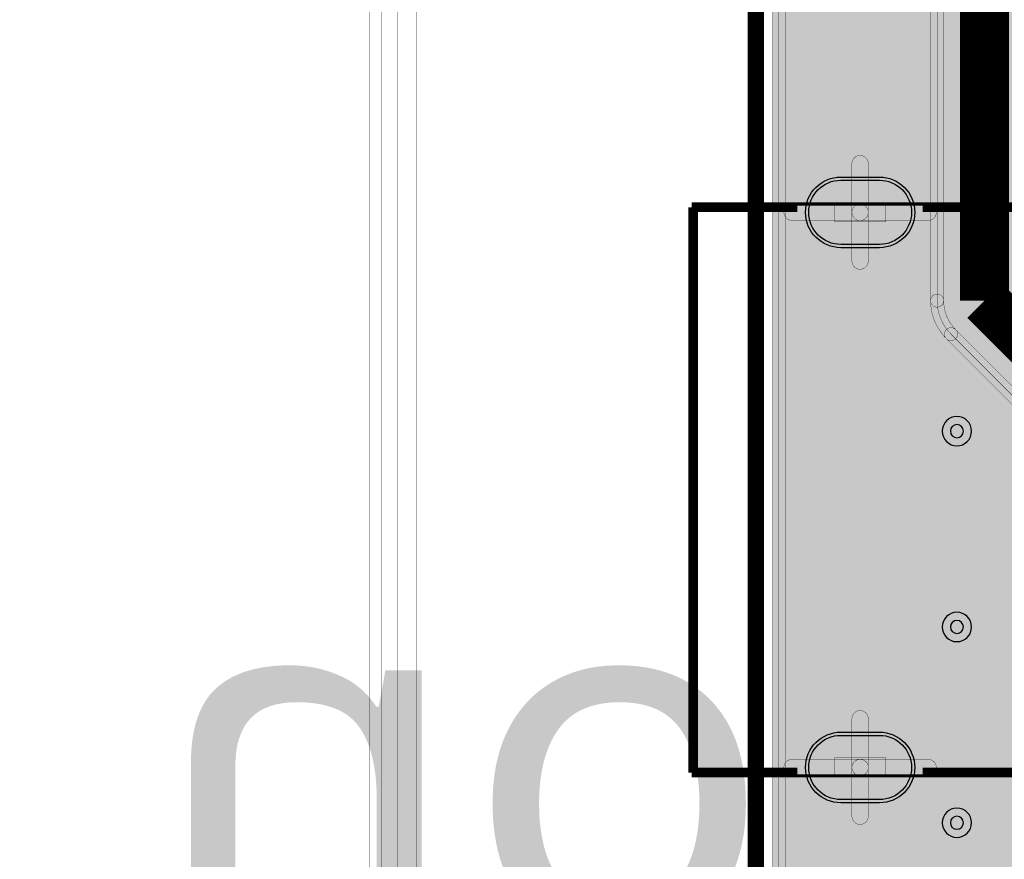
# Model space of a CAD drawing. Header units: millimetres. Extents: x -43 to 89, y -11 to 61.
# Tile 3 of 256: x -11 to 4, y 20 to 33. Entities that reach past the tile are written whole.
import ezdxf
from ezdxf.enums import TextEntityAlignment as Align

# ---------------------------------------------------------------- set-up
doc = ezdxf.new("R2010")
doc.units = ezdxf.units.MM
for name, color, linetype, true_color in [('Board Outline Layer', 7, 'Continuous', 0xff00ff), ('Bottom Layer', 7, 'Continuous', 0x0000ff), ('Bottom Silkscreen Layer', 7, 'Continuous', 0x66cc33), ('Component Shape Layer', 7, 'Continuous', 0x00cccc), ('Hole Layer', 7, 'Continuous', 0x222222), ('Inner1', 7, 'Continuous', 0x999966), ('Inner2', 7, 'Continuous', 0x008000), ('Multi-Layer', 7, 'Continuous', 0xc0c0c0), ('Pin Soldering Layer', 7, 'Continuous', 0xcc9999), ('Top Layer', 7, 'Continuous', 0xff0000), ('Top Paste Mask Layer', 7, 'Continuous', 0x808080), ('Top Silkscreen Layer', 7, 'Continuous', 0xffcc00), ('Top Solder Mask Layer', 7, 'Continuous', 0x800080)]:
    doc.layers.add(name, color=color, linetype=linetype, true_color=true_color)
doc.styles.get("Standard").update_dxf_attribs({"font": 'msyh.ttf'})

msp = doc.modelspace()

# ---------------------------------------------------------------- hatches: boundary and pattern name
at = {"layer": 'Bottom Layer'}
for points in [[(64.638, 3.504), (61.496, 0.362), (61.496, 0.362), (3.496, 0.362), (3.496, 0.362), (0.354, 3.504), (0.354, 3.504), (0.354, 52.504), (0.354, 52.504), (3.496, 55.646), (3.496, 55.646), (61.496, 55.646), (61.496, 55.646), (64.638, 52.504), (64.638, 52.504), (64.638, 3.504)], [(0.252, 52.504), (0.456, 52.504), (0.456, 3.504), (0.252, 3.504)], [(1.745, 29.619), (1.491, 29.619), (1.491, 30.378), (1.745, 30.378)], [(0.559, 29.492), (0.559, 29.746), (1.618, 29.746), (1.618, 29.492)], [(1.618, 29.492), (1.618, 29.746), (2.677, 29.746), (2.677, 29.492)], [(1.491, 29.619), (1.745, 29.619), (1.745, 28.86), (1.491, 28.86)], [(1.745, 20.978), (1.491, 20.978), (1.491, 21.737), (1.745, 21.737)], [(0.559, 20.851), (0.559, 21.105), (1.618, 21.105), (1.618, 20.851)], [(1.618, 20.851), (1.618, 21.105), (2.677, 21.105), (2.677, 20.851)], [(1.491, 20.978), (1.745, 20.978), (1.745, 20.218), (1.491, 20.218)]]:
    msp.add_hatch(color=256, dxfattribs=at).paths.add_polyline_path(points)
at = {"layer": 'Inner1'}
for points in [[(64.638, 3.504), (61.496, 0.362), (61.496, 0.362), (3.496, 0.362), (3.496, 0.362), (0.354, 3.504), (0.354, 3.504), (0.354, 52.504), (0.354, 52.504), (3.496, 55.646), (3.496, 55.646), (61.496, 55.646), (61.496, 55.646), (64.638, 52.504), (64.638, 52.504), (64.638, 3.504)], [(0.252, 52.504), (0.456, 52.504), (0.456, 3.504), (0.252, 3.504)], [(1.745, 29.619), (1.491, 29.619), (1.491, 30.378), (1.745, 30.378)], [(0.559, 29.492), (0.559, 29.746), (1.618, 29.746), (1.618, 29.492)], [(1.618, 29.492), (1.618, 29.746), (2.677, 29.746), (2.677, 29.492)], [(1.491, 29.619), (1.745, 29.619), (1.745, 28.86), (1.491, 28.86)], [(1.745, 20.978), (1.491, 20.978), (1.491, 21.737), (1.745, 21.737)], [(0.559, 20.851), (0.559, 21.105), (1.618, 21.105), (1.618, 20.851)], [(1.618, 20.851), (1.618, 21.105), (2.677, 21.105), (2.677, 20.851)], [(1.491, 20.978), (1.745, 20.978), (1.745, 20.218), (1.491, 20.218)]]:
    msp.add_hatch(color=256, dxfattribs=at).paths.add_polyline_path(points)
at = {"layer": 'Inner2'}
for points in [[(64.638, 3.504), (61.496, 0.362), (61.496, 0.362), (3.496, 0.362), (3.496, 0.362), (0.354, 3.504), (0.354, 3.504), (0.354, 52.504), (0.354, 52.504), (3.496, 55.646), (3.496, 55.646), (61.496, 55.646), (61.496, 55.646), (64.638, 52.504), (64.638, 52.504), (64.638, 3.504)], [(4.253, 26.503), (4.775, 26.287), (5.514, 27.026), (5.334, 27.509), (5.951, 28.189), (5.268, 28.872), (4.588, 28.258), (4.295, 28.551), (4.295, 32.247), (4.801, 31.955), (5.384, 32.537), (4.801, 33.12), (4.295, 32.828), (4.295, 33.324), (7.558, 36.587), (7.558, 36.587), (7.775, 37.109), (7.775, 37.109), (7.775, 49.905), (7.925, 49.872), (9.5, 49.872), (9.5, 49.872), (9.858, 50.23), (9.858, 52.031), (9.5, 52.389), (7.925, 52.389), (7.925, 52.389), (7.775, 52.356), (7.775, 52.753), (7.85, 52.753), (8.083, 52.581), (8.712, 52.412), (9.289, 52.552), (9.711, 52.645), (10.111, 52.677), (10.675, 52.552), (11.252, 52.412), (12.511, 53.67), (11.252, 54.929), (10.32, 54.516), (9.982, 54.385), (9.645, 54.516), (8.712, 54.929), (7.71, 54.431), (7.586, 54.232), (7.468, 54.232), (7.468, 54.232), (6.945, 54.015), (6.945, 54.015), (6.513, 53.583), (6.513, 53.583), (6.297, 53.061), (6.297, 53.061), (6.297, 37.416), (3.033, 34.152), (3.033, 34.152), (2.817, 33.63), (2.817, 33.63), (2.817, 28.245), (2.817, 28.245), (3.033, 27.722), (3.033, 27.722)], [(0.252, 52.504), (0.456, 52.504), (0.456, 3.504), (0.252, 3.504)], [(2.918, 28.245), (2.715, 28.245), (2.715, 33.63), (2.918, 33.63)], [(1.745, 29.619), (1.491, 29.619), (1.491, 30.378), (1.745, 30.378)], [(0.559, 29.492), (0.559, 29.746), (1.618, 29.746), (1.618, 29.492)], [(1.618, 29.492), (1.618, 29.746), (2.677, 29.746), (2.677, 29.492)], [(1.491, 29.619), (1.745, 29.619), (1.745, 28.86), (1.491, 28.86)], [(2.715, 28.245), (2.918, 28.245), (2.918, 28.245), (2.715, 28.245)], [(2.962, 27.65), (2.715, 28.245), (2.918, 28.245), (3.105, 27.794)], [(2.962, 27.65), (3.105, 27.794), (3.105, 27.794), (2.962, 27.65)], [(2.962, 27.65), (3.105, 27.794), (4.324, 26.575), (4.181, 26.431)], [(1.745, 20.978), (1.491, 20.978), (1.491, 21.737), (1.745, 21.737)], [(0.559, 20.851), (0.559, 21.105), (1.618, 21.105), (1.618, 20.851)], [(1.618, 20.851), (1.618, 21.105), (2.677, 21.105), (2.677, 20.851)], [(1.491, 20.978), (1.745, 20.978), (1.745, 20.218), (1.491, 20.218)]]:
    msp.add_hatch(color=256, dxfattribs=at).paths.add_polyline_path(points)
at = {"layer": 'Pin Soldering Layer'}
for points in [[(2.019, 29.769), (2.019, 29.469), (1.219, 29.469), (1.219, 29.769)], [(2.019, 21.128), (2.019, 20.828), (1.219, 20.828), (1.219, 21.128)]]:
    msp.add_hatch(color=256, dxfattribs=at).paths.add_polyline_path(points)
at = {"layer": 'Top Layer'}
for points in [[(64.638, 3.504), (61.496, 0.362), (61.496, 0.362), (3.496, 0.362), (3.496, 0.362), (0.354, 3.504), (0.354, 3.504), (0.354, 52.504), (0.354, 52.504), (3.496, 55.646), (3.496, 55.646), (61.496, 55.646), (61.496, 55.646), (64.638, 52.504), (64.638, 52.504), (64.638, 29.103), (64.365, 29.229), (62.165, 29.229), (61.806, 28.871), (61.806, 27.604), (61.158, 27.604), (60.81, 27.331), (60.238, 26.363), (59.814, 26.241), (59.462, 26.241), (59.462, 26.241), (59.449, 26.241), (59.449, 26.241), (59.243, 26.233), (59.012, 26.241), (59.012, 26.241), (59, 26.241), (58.5, 26.241), (58.5, 26.241), (58.293, 26.175), (58.086, 26.241), (57.586, 26.241), (57.586, 26.241), (57.574, 26.241), (57.574, 26.241), (57.442, 26.236), (57.457, 26.34), (57.457, 26.899), (57.099, 27.257), (56.541, 27.257), (56.205, 27.024), (56.13, 27.178), (56.213, 27.407), (56.213, 27.966), (56.213, 27.966), (56.13, 28.195), (56.185, 28.249), (56.414, 28.166), (56.972, 28.166), (56.972, 28.166), (57.201, 28.249), (57.43, 28.166), (57.988, 28.166), (57.988, 28.166), (58.347, 28.524), (58.347, 29.083), (57.988, 29.441), (57.43, 29.441), (57.43, 29.441), (57.201, 29.359), (56.972, 29.441), (56.414, 29.441), (56.414, 29.441), (56.229, 29.39), (56.158, 29.489), (56.226, 29.583), (56.439, 29.512), (56.998, 29.512), (56.998, 29.512), (57.226, 29.595), (57.455, 29.512), (58.014, 29.512), (58.014, 29.512), (58.372, 29.87), (58.372, 30.429), (58.014, 30.787), (57.455, 30.787), (57.455, 30.787), (57.226, 30.705), (57.099, 30.773), (57.099, 30.773), (56.82, 30.855), (56.449, 31.226), (56.449, 31.226), (56.16, 31.346), (56.16, 31.346), (55.448, 31.346), (55.448, 31.346), (55.159, 31.226), (55.159, 31.226), (54.817, 30.884), (54.725, 30.864), (54.382, 30.864), (54.023, 30.505), (54.023, 30.478), (53.94, 30.414), (53.94, 30.414), (53.695, 30.169), (53.722, 30.304), (53.722, 30.863), (53.722, 30.863), (53.363, 31.221), (52.805, 31.221), (52.805, 31.221), (52.669, 31.194), (52.63, 31.26), (52.63, 33.544), (52.634, 33.548), (52.634, 33.548), (52.737, 33.724), (52.856, 33.779), (53.106, 33.704), (53.356, 33.779), (53.606, 33.704), (53.856, 33.779), (54.106, 33.704), (54.356, 33.779), (54.606, 33.704), (54.856, 33.779), (55.106, 33.704), (55.356, 33.779), (55.606, 33.704), (55.856, 33.779), (56.106, 33.704), (56.356, 33.779), (56.606, 33.704), (56.856, 33.779), (57.106, 33.704), (57.376, 33.793), (57.554, 33.757), (57.659, 33.757), (58.117, 34.215), (58.042, 34.465), (58.11, 34.635), (58.36, 34.719), (58.486, 34.755), (61.297, 34.755), (61.396, 34.696), (61.391, 34.688), (61.391, 34.688), (61.342, 34.508), (61.342, 34.508), (61.342, 33.949), (61.701, 33.591), (62.259, 33.591), (62.488, 33.674), (62.717, 33.591), (63.275, 33.591), (63.633, 33.949), (63.633, 34.508), (63.564, 34.72), (63.633, 34.932), (63.633, 35.491), (63.544, 35.728), (63.633, 35.965), (63.633, 36.524), (63.544, 36.761), (63.633, 36.999), (63.633, 37.557), (63.275, 37.916), (62.717, 37.916), (62.488, 37.833), (62.259, 37.916), (61.701, 37.916), (61.342, 37.557), (61.342, 36.999), (61.342, 36.999), (61.391, 36.818), (61.391, 36.818), (61.424, 36.761), (61.391, 36.704), (61.391, 36.704), (61.342, 36.524), (61.342, 36.524), (61.342, 35.965), (61.342, 35.965), (61.391, 35.785), (61.391, 35.785), (61.417, 35.741), (61.301, 35.675), (58.486, 35.675), (58.36, 35.711), (58.11, 35.795), (58.043, 35.965), (58.117, 36.215), (58.042, 36.465), (58.117, 36.715), (58.043, 36.965), (58.117, 37.215), (58.042, 37.465), (58.117, 37.715), (58.043, 37.965), (58.117, 38.215), (58.042, 38.465), (58.117, 38.715), (58.043, 38.965), (58.117, 39.215), (58.042, 39.465), (58.117, 39.715), (58.043, 39.965), (58.117, 40.215), (58.042, 40.465), (58.117, 40.715), (57.659, 41.173), (57.554, 41.173), (57.376, 41.137), (57.106, 41.226), (56.856, 41.151), (56.606, 41.226), (56.356, 41.151), (56.106, 41.226), (55.856, 41.151), (55.606, 41.226), (55.356, 41.151), (55.106, 41.226), (54.856, 41.151), (54.606, 41.226), (54.356, 41.151), (54.106, 41.226), (53.856, 41.151), (53.606, 41.226), (53.356, 41.151), (53.106, 41.226), (52.856, 41.151), (52.606, 41.226), (52.356, 41.151), (52.106, 41.226), (51.856, 41.151), (51.606, 41.226), (51.336, 41.137), (51.158, 41.173), (51.054, 41.173), (50.596, 40.715), (50.67, 40.465), (50.596, 40.215), (50.67, 39.965), (50.596, 39.715), (50.67, 39.465), (50.596, 39.215), (50.67, 38.965), (50.596, 38.715), (50.67, 38.465), (50.596, 38.215), (50.67, 37.965), (50.603, 37.799), (50.247, 38.156), (50.247, 38.156), (49.962, 38.274), (49.544, 38.274), (49.418, 38.341), (49.073, 38.454), (48.522, 38.061), (47.526, 39.057), (47.526, 41.783), (47.526, 41.783), (47.406, 42.072), (47.406, 42.072), (44.942, 44.536), (44.942, 44.536), (44.653, 44.656), (39.878, 44.656), (39.878, 44.656), (39.589, 44.536), (39.589, 44.536), (37.786, 42.733), (37.786, 42.733), (37.666, 42.443), (37.666, 42.443), (37.666, 41.094), (36.459, 42.301), (36.459, 42.301), (36.17, 42.421), (13.225, 42.421), (13.229, 42.473), (13.229, 44.373), (12.87, 44.731), (11.52, 44.731), (11.162, 44.373), (11.162, 42.473), (11.166, 42.421), (9.72, 42.421), (7.579, 44.561), (7.579, 44.561), (7.29, 44.681), (3.541, 44.681), (3.415, 44.745), (3.073, 44.855), (2.972, 44.846), (2.979, 44.913), (2.979, 46.083), (2.62, 46.441), (0.82, 46.441), (0.462, 46.083), (0.462, 44.913), (0.563, 44.664), (0.562, 44.638), (0.562, 43.938), (0.624, 43.738), (0.562, 43.538), (0.562, 42.838), (0.623, 42.638), (0.562, 42.438), (0.562, 41.738), (0.624, 41.538), (0.562, 41.338), (0.562, 40.638), (0.624, 40.438), (0.562, 40.238), (0.562, 39.538), (0.624, 39.338), (0.562, 39.138), (0.562, 38.438), (0.623, 38.238), (0.562, 38.038), (0.562, 37.338), (0.624, 37.138), (0.562, 36.938), (0.562, 36.238), (0.921, 35.88), (2.121, 35.88), (2.474, 36.179), (2.476, 36.179), (2.476, 36.179), (2.765, 36.299), (2.765, 36.299), (2.854, 36.388), (2.988, 36.432), (3.464, 36.878), (3.903, 36.878), (3.903, 36.878), (4.193, 36.998), (4.193, 36.998), (4.259, 37.065), (4.325, 36.998), (4.325, 36.998), (4.615, 36.878), (4.919, 36.878), (4.919, 36.878), (5.209, 36.998), (5.209, 36.998), (5.275, 37.065), (5.341, 36.998), (5.341, 36.998), (5.631, 36.878), (5.935, 36.878), (5.935, 36.878), (6.225, 36.998), (6.225, 36.998), (6.291, 37.065), (6.357, 36.998), (6.357, 36.998), (6.647, 36.878), (6.951, 36.878), (6.951, 36.878), (7.241, 36.998), (7.241, 36.998), (7.307, 37.065), (7.373, 36.998), (7.373, 36.998), (7.663, 36.878), (9.398, 36.878), (9.398, 36.878), (9.687, 36.998), (9.687, 36.998), (11.171, 38.482), (11.162, 38.403), (11.162, 36.503), (11.52, 36.145), (12.87, 36.145), (13.229, 36.503), (13.229, 38.403), (12.87, 38.761), (11.52, 38.761), (11.52, 38.761), (11.441, 38.752), (12.209, 39.52), (33.867, 39.52), (34.567, 38.82), (34.567, 38.087), (34.567, 38.087), (34.687, 37.798), (34.687, 37.798), (34.975, 37.51), (34.816, 37.15), (34.866, 36.934), (34.866, 36.934), (34.75, 36.974), (34.75, 37.44), (34.75, 37.44), (34.63, 37.729), (34.63, 37.729), (33.182, 39.177), (33.182, 39.177), (32.893, 39.296), (25.476, 39.296), (25.476, 39.296), (25.353, 39.277), (25.132, 39.342), (24.988, 39.342), (24.988, 39.342), (24.699, 39.222), (24.699, 39.222), (24.609, 39.132), (24.609, 39.132), (24.55, 39.057), (24.136, 39.057), (24.136, 39.057), (24.064, 39.028), (24.064, 39.028), (22.726, 37.69), (22.419, 37.519), (22.018, 37.698), (21.531, 37.385), (21.218, 37.546), (20.835, 37.162), (20.996, 36.85), (20.728, 36.577), (20.029, 37.276), (20.029, 37.276), (19.797, 37.383), (19.354, 37.493), (19.354, 37.493), (19.304, 37.499), (18.745, 37.499), (18.745, 37.499), (18.611, 37.449), (18.288, 37.651), (17.729, 37.651), (17.371, 37.293), (17.371, 36.734), (17.371, 36.734), (17.474, 36.483), (17.371, 36.232), (17.371, 35.673), (17.371, 35.673), (17.474, 35.422), (17.371, 35.171), (17.371, 34.612), (17.371, 34.612), (17.474, 34.361), (17.371, 34.11), (17.371, 33.552), (17.371, 33.552), (17.474, 33.3), (17.371, 33.049), (17.371, 32.491), (17.371, 32.491), (17.474, 32.24), (17.371, 31.988), (17.371, 31.43), (17.371, 31.43), (17.474, 31.179), (17.401, 31.07), (17.221, 31.118), (16.662, 31.118), (16.662, 31.118), (16.304, 30.76), (16.304, 30.406), (16.167, 30.487), (16.167, 30.487), (15.986, 30.536), (14.936, 30.536), (14.936, 30.536), (14.755, 30.487), (14.755, 30.487), (14.458, 30.312), (12.263, 30.312), (11.966, 30.487), (11.966, 30.487), (11.784, 30.536), (10.735, 30.536), (10.735, 30.536), (10.377, 30.178), (10.377, 29.477), (10.377, 29.477), (10.735, 29.119), (11.784, 29.119), (11.784, 29.119), (11.966, 29.168), (11.966, 29.168), (12.263, 29.342), (14.458, 29.342), (14.755, 29.168), (14.755, 29.168), (14.936, 29.119), (15.986, 29.119), (15.986, 29.119), (16.167, 29.168), (16.167, 29.168), (16.273, 29.23), (16.321, 29.078), (16.321, 29.078), (16.33, 29.052), (16.374, 28.942), (16.33, 28.831), (16.33, 28.831), (16.304, 28.698), (16.304, 28.198), (16.304, 28.198), (16.304, 28.192), (15.986, 28.387), (14.936, 28.387), (14.936, 28.387), (14.578, 28.029), (14.578, 27.328), (14.578, 27.328), (14.936, 26.97), (15.986, 26.97), (15.986, 26.97), (16.316, 27.191), (16.33, 27.151), (16.33, 27.151), (16.379, 27.027), (16.359, 26.873), (16.942, 26.29), (17.371, 26.479), (17.371, 26.125), (17.371, 26.125), (17.474, 25.874), (17.371, 25.623), (17.371, 25.064), (17.371, 25.064), (17.729, 24.706), (18.288, 24.706), (18.288, 24.706), (18.611, 24.908), (18.745, 24.858), (19.304, 24.858), (19.304, 24.858), (19.498, 24.996), (19.498, 24.996), (19.607, 25.309), (20.317, 25.309), (20.487, 25.306), (20.69, 25.249), (20.682, 25.161), (21.215, 24.625), (21.333, 24.368), (21.333, 24.368), (22.495, 23.206), (22.495, 23.206), (22.784, 23.086), (22.784, 23.086), (32.045, 23.086), (32.045, 23.086), (32.334, 23.206), (32.334, 23.206), (32.572, 23.444), (32.934, 23.444), (33.503, 22.988), (34.077, 23.474), (34.124, 23.605), (34.197, 23.678), (34.284, 23.756), (34.326, 23.789), (34.554, 23.674), (34.554, 22.85), (33.487, 21.783), (23.67, 21.783), (21.71, 23.742), (21.71, 23.742), (21.412, 23.866), (21.412, 23.866), (16.235, 23.866), (16.261, 23.882), (16.332, 23.877), (16.915, 24.46), (16.332, 25.043), (16.282, 25.041), (16.147, 25.124), (16.147, 25.124), (15.96, 25.177), (14.911, 25.177), (14.911, 25.177), (14.553, 24.818), (14.553, 24.117), (14.553, 24.117), (14.656, 23.866), (14.449, 23.866), (12.414, 25.901), (12.414, 25.901), (12.116, 26.025), (12.116, 26.025), (8.534, 26.025), (8.534, 26.025), (8.447, 26.016), (8.43, 26.062), (8.484, 26.062), (8.842, 26.42), (8.842, 26.92), (8.842, 26.92), (8.776, 27.127), (8.842, 27.334), (8.842, 27.834), (8.842, 27.834), (8.484, 28.193), (7.925, 28.193), (7.787, 28.165), (7.797, 28.249), (7.797, 28.8), (7.438, 29.158), (5.988, 29.158), (5.63, 28.8), (5.63, 28.768), (5.268, 28.872), (4.585, 28.189), (4.737, 27.759), (4.719, 27.744), (4.614, 27.669), (4.112, 27.026), (4.775, 26.363), (5.392, 26.782), (5.436, 26.782), (5.436, 26.782), (5.639, 26.821), (5.644, 26.798), (5.63, 26.698), (5.63, 26.398), (5.644, 26.298), (5.63, 26.198), (5.63, 25.898), (5.635, 25.84), (5.468, 25.673), (5.468, 25.673), (5.344, 25.375), (5.344, 25.375), (5.344, 24.689), (5.344, 24.689), (5.468, 24.391), (5.468, 24.391), (5.62, 24.238), (5.631, 24.228), (5.63, 24.199), (5.63, 23.899), (5.63, 23.899), (5.595, 23.934), (5.595, 23.934), (5.235, 24.094), (5.032, 24.119), (4.699, 24.209), (4.036, 23.546), (4.699, 22.883), (4.782, 22.888), (4.585, 22.408), (5.268, 21.725), (5.63, 21.828), (5.63, 21.797), (5.988, 21.439), (7.438, 21.439), (7.797, 21.797), (7.797, 22.113), (8.001, 22.049), (8.56, 22.049), (8.918, 22.407), (8.918, 22.907), (8.918, 22.907), (8.852, 23.114), (8.918, 23.321), (8.918, 23.821), (8.918, 23.821), (8.56, 24.179), (8.115, 24.179), (8.122, 24.183), (8.28, 24.242), (8.753, 24.713), (8.802, 24.842), (8.887, 24.928), (9.958, 24.928), (9.755, 24.486), (10.338, 23.903), (10.38, 23.904), (10.515, 23.817), (10.515, 23.817), (10.71, 23.759), (11.759, 23.759), (11.759, 23.759), (12.117, 24.117), (12.117, 24.682), (13.882, 22.918), (13.882, 22.918), (14.18, 22.794), (14.18, 22.794), (14.575, 22.794), (14.553, 22.67), (14.553, 21.969), (14.553, 21.969), (14.911, 21.61), (15.96, 21.61), (15.96, 21.61), (16.318, 21.969), (16.318, 22.67), (16.296, 22.794), (21.143, 22.794), (23.102, 20.835), (23.102, 20.835), (23.4, 20.711), (23.4, 20.711), (33.757, 20.711), (33.757, 20.711), (34.055, 20.835), (34.055, 20.835), (35.458, 22.238), (35.542, 22.066), (35.46, 21.768), (35.67, 21.319), (34.125, 19.774), (34.125, 19.774), (33.983, 19.431), (33.983, 19.431), (33.983, 14.859), (33.983, 14.859), (34.125, 14.516), (34.125, 14.516), (34.428, 14.213), (34.592, 14.048), (34.592, 13.847), (34.951, 13.489), (35.509, 13.489), (35.509, 13.489), (35.611, 13.504), (35.611, 13.504), (35.806, 13.561), (35.85, 13.547), (35.913, 13.386), (35.913, 12.725), (35.913, 12.725), (36.055, 12.382), (36.055, 12.382), (37.539, 10.899), (37.539, 9.521), (36.678, 10.005), (35.669, 8.997), (36.678, 7.988), (37.539, 8.472), (37.539, 6.401), (37.539, 6.401), (37.681, 6.058), (37.681, 6.058), (38.1, 5.638), (38.32, 5.053), (38.32, 4.846), (39.078, 4.088), (39.836, 4.846), (39.836, 5.847), (39.078, 6.605), (38.782, 6.545), (38.564, 6.546), (38.509, 6.602), (38.509, 7.195), (39.078, 6.938), (39.836, 7.696), (39.836, 7.903), (40.056, 8.488), (40.475, 8.908), (40.475, 8.908), (40.617, 9.251), (40.617, 9.251), (40.617, 11.506), (40.617, 11.506), (40.475, 11.849), (40.475, 11.849), (39.881, 12.444), (39.881, 13.386), (40.005, 13.704), (40.005, 13.704), (40.029, 13.834), (40.029, 13.834), (40.029, 14.339), (39.989, 14.503), (40.029, 14.667), (40.029, 15.173), (39.671, 15.531), (39.169, 15.531), (39.169, 16.231), (39.169, 16.231), (39.128, 16.427), (39.128, 16.704), (38.77, 17.062), (38.211, 17.062), (38.211, 17.062), (38.099, 17.044), (38.112, 17.14), (38.112, 17.14), (38.112, 17.341), (38.276, 17.506), (38.469, 17.698), (38.469, 17.698), (38.611, 18.041), (38.611, 18.041), (38.611, 18.831), (38.649, 18.786), (38.649, 18.786), (41.349, 16.087), (41.349, 15.358), (41.15, 15.037), (41.15, 14.478), (41.508, 14.12), (42.008, 14.12), (42.215, 14.186), (42.422, 14.12), (42.509, 14.12), (42.807, 14.008), (42.873, 13.943), (42.873, 13.832), (42.672, 13.867), (42.489, 13.838), (42.428, 13.855), (42.428, 13.855), (42.328, 13.87), (42.328, 13.87), (41.482, 13.87), (41.124, 13.512), (41.124, 13.057), (41.482, 12.699), (42.328, 12.699), (42.328, 12.699), (42.428, 12.713), (42.428, 12.713), (42.489, 12.731), (42.672, 12.701), (42.873, 12.737), (42.873, 11.328), (42.873, 11.328), (43, 11.021), (43, 11.021), (43.787, 10.234), (43.787, 7.798), (43.787, 7.798), (43.914, 7.491), (43.914, 7.491), (44.626, 6.779), (44.626, 6.779), (44.933, 6.652), (46.457, 6.652), (46.457, 6.652), (46.764, 6.779), (46.764, 6.779), (47.246, 7.262), (47.246, 7.262), (47.374, 7.569), (47.374, 7.684), (47.436, 7.68), (47.686, 7.75), (47.936, 7.68), (48.186, 7.75), (48.436, 7.68), (48.686, 7.75), (48.936, 7.68), (49.186, 7.75), (49.436, 7.68), (49.686, 7.75), (49.936, 7.68), (50.187, 7.75), (50.437, 7.68), (50.687, 7.75), (50.937, 7.68), (51.187, 7.75), (51.437, 7.68), (51.687, 7.75), (51.937, 7.68), (52.187, 7.75), (52.437, 7.68), (52.687, 7.75), (52.937, 7.68), (53.187, 7.75), (53.437, 7.68), (53.687, 7.75), (53.937, 7.68), (54.187, 7.75), (54.437, 7.68), (54.921, 8.163), (54.921, 10.313), (54.921, 10.313), (54.898, 10.459), (54.859, 10.649), (54.736, 10.936), (54.736, 10.936), (54.669, 11.003), (54.669, 14.757), (54.669, 14.757), (54.639, 14.829), (54.639, 14.829), (52.906, 16.561), (53.086, 16.641), (53.315, 16.558), (53.874, 16.558), (54.232, 16.916), (54.232, 17.475), (54.149, 17.704), (54.194, 17.772), (54.509, 17.68), (55.091, 18.263), (54.989, 18.593), (54.958, 18.666), (54.834, 18.893), (54.834, 18.893), (54.025, 19.701), (54.025, 20.056), (54.025, 20.056), (54.024, 20.094), (54.024, 20.297), (54.565, 20.297), (55.023, 20.755), (55.023, 20.762), (55.22, 20.728), (55.803, 21.298), (55.906, 21.283), (56.464, 21.283), (56.464, 21.283), (56.693, 21.365), (56.922, 21.283), (57.48, 21.283), (57.48, 21.283), (57.839, 21.641), (57.839, 22.2), (57.791, 22.378), (57.838, 22.555), (57.838, 23.114), (57.775, 23.317), (57.839, 23.52), (57.839, 24.079), (57.48, 24.437), (56.922, 24.437), (56.922, 24.437), (56.693, 24.355), (56.464, 24.437), (56.016, 24.437), (56.225, 24.674), (56.651, 24.966), (57.099, 24.966), (57.099, 24.966), (57.113, 24.966), (57.113, 24.966), (57.332, 24.974), (57.574, 24.966), (57.574, 24.966), (57.586, 24.966), (58.086, 24.966), (58.086, 24.966), (58.293, 25.032), (58.5, 24.966), (59, 24.966), (59, 24.966), (59.014, 24.966), (59.014, 24.966), (59.119, 24.97), (59.103, 24.867), (59.103, 24.308), (59.462, 23.95), (60.02, 23.95), (60.378, 24.308), (60.378, 24.867), (60.378, 24.867), (60.32, 25.062), (60.884, 25.302), (61.278, 25.489), (61.806, 25.627), (61.806, 24.621), (61.806, 24.621), (62.165, 24.263), (64.365, 24.263), (64.638, 24.39), (64.638, 22.196), (64.315, 22.398), (61.115, 22.398), (60.757, 22.04), (60.757, 19.738), (61.115, 19.38), (64.315, 19.38), (64.638, 19.582), (64.638, 10.847), (64.315, 11.049), (61.115, 11.049), (60.757, 10.691), (60.757, 8.39), (61.115, 8.031), (64.315, 8.031), (64.638, 8.234), (64.638, 3.504)], [(0.252, 52.504), (0.456, 52.504), (0.456, 3.504), (0.252, 3.504)], [(1.745, 29.619), (1.491, 29.619), (1.491, 30.378), (1.745, 30.378)], [(0.559, 29.492), (0.559, 29.746), (1.618, 29.746), (1.618, 29.492)], [(1.618, 29.492), (1.618, 29.746), (2.677, 29.746), (2.677, 29.492)], [(1.491, 29.619), (1.745, 29.619), (1.745, 28.86), (1.491, 28.86)], [(1.745, 20.978), (1.491, 20.978), (1.491, 21.737), (1.745, 21.737)], [(0.559, 20.851), (0.559, 21.105), (1.618, 21.105), (1.618, 20.851)], [(1.618, 20.851), (1.618, 21.105), (2.677, 21.105), (2.677, 20.851)], [(1.491, 20.978), (1.745, 20.978), (1.745, 20.218), (1.491, 20.218)]]:
    msp.add_hatch(color=256, dxfattribs=at).paths.add_polyline_path(points)
at = {"layer": 'Top Paste Mask Layer'}
for points in [[(1.918, 30.119), (1.918, 29.119), (1.318, 29.119), (1.318, 30.119)], [(1.918, 21.478), (1.918, 20.478), (1.318, 20.478), (1.318, 21.478)]]:
    msp.add_hatch(color=256, dxfattribs=at).paths.add_polyline_path(points)

# ---------------------------------------------------------------- linework, layer by layer
at = {"layer": 'Board Outline Layer', "const_width": 0.254}
msp.add_lwpolyline([(64.996, 3.504), (64.996, 52.504, 0.414214), (61.496, 56.004), (3.496, 56.004, 0.414214), (-0.004, 52.504), (-0.004, 3.504, 0.414214), (3.496, 0.004), (61.496, 0.004, 0.414214)], format="xyb", close=True, dxfattribs=at)
at = {"layer": 'Bottom Layer', "const_width": 0.00508}
msp.add_lwpolyline([(-5.831, 60.809), (-5.831, -4.469), (70.039, -4.469), (70.039, 60.809)], close=True, dxfattribs=at)
for points in [[(64.638, 3.504, -0.414214), (61.496, 0.362), (61.496, 0.362), (3.496, 0.362), (3.496, 0.362, -0.414214), (0.354, 3.504), (0.354, 3.504), (0.354, 52.504), (0.354, 52.504, -0.414214), (3.496, 55.646), (3.496, 55.646), (61.496, 55.646), (61.496, 55.646, -0.414214), (64.638, 52.504), (64.638, 52.504), (64.638, 3.504)], [(0.252, 52.504, -1), (0.456, 52.504), (0.456, 3.504, -1), (0.252, 3.504)], [(1.745, 29.619, -1), (1.491, 29.619), (1.491, 30.378, -1), (1.745, 30.378)], [(0.559, 29.492, -1), (0.559, 29.746), (1.618, 29.746, -1), (1.618, 29.492)], [(1.491, 29.619, -1), (1.745, 29.619), (1.745, 28.86, -1), (1.491, 28.86)], [(1.618, 29.492, -1), (1.618, 29.746), (2.677, 29.746, -1), (2.677, 29.492)], [(1.745, 20.978, -1), (1.491, 20.978), (1.491, 21.737, -1), (1.745, 21.737)], [(0.559, 20.851, -1), (0.559, 21.105), (1.618, 21.105, -1), (1.618, 20.851)], [(1.491, 20.978, -1), (1.745, 20.978), (1.745, 20.218, -1), (1.491, 20.218)], [(1.618, 20.851, -1), (1.618, 21.105), (2.677, 21.105, -1), (2.677, 20.851)]]:
    msp.add_lwpolyline(points, format="xyb", close=True, dxfattribs=at)
at = {"layer": 'Bottom Layer'}
for points in [[(1.318, 29.119, -1), (1.318, 30.119), (1.918, 30.119, -1), (1.918, 29.119)], [(1.318, 20.478, -1), (1.318, 21.478), (1.918, 21.478, -1), (1.918, 20.478)]]:
    msp.add_lwpolyline(points, format="xyb", close=True, dxfattribs=at)
at = {"layer": 'Component Shape Layer', "const_width": 0.0508}
msp.add_lwpolyline([(-0.98, 29.749), (6.32, 29.749), (6.32, 20.848), (-0.98, 20.848)], close=True, dxfattribs=at)
msp.add_lwpolyline([(-0.98, 29.749), (6.32, 29.749), (6.32, 20.848), (-0.98, 20.848)], close=True, dxfattribs=at)
at = {"layer": 'Hole Layer'}
for points in [[(3.023, 26.213, 1), (3.226, 26.213, 1)], [(3.023, 23.165, 1), (3.226, 23.165, 1)], [(3.023, 20.117, 1), (3.226, 20.117, 1)]]:
    msp.add_lwpolyline(points, format="xyb", close=True, dxfattribs=at)
at = {"layer": 'Inner1', "const_width": 0.00508}
msp.add_lwpolyline([(-5.59, 60.537), (-5.59, -4.741), (70.28, -4.741), (70.28, 60.537)], close=True, dxfattribs=at)
for points in [[(64.638, 3.504, -0.414214), (61.496, 0.362), (61.496, 0.362), (3.496, 0.362), (3.496, 0.362, -0.414214), (0.354, 3.504), (0.354, 3.504), (0.354, 52.504), (0.354, 52.504, -0.414214), (3.496, 55.646), (3.496, 55.646), (61.496, 55.646), (61.496, 55.646, -0.414214), (64.638, 52.504), (64.638, 52.504), (64.638, 3.504)], [(0.252, 52.504, -1), (0.456, 52.504), (0.456, 3.504, -1), (0.252, 3.504)], [(1.745, 29.619, -1), (1.491, 29.619), (1.491, 30.378, -1), (1.745, 30.378)], [(0.559, 29.492, -1), (0.559, 29.746), (1.618, 29.746, -1), (1.618, 29.492)], [(1.491, 29.619, -1), (1.745, 29.619), (1.745, 28.86, -1), (1.491, 28.86)], [(1.618, 29.492, -1), (1.618, 29.746), (2.677, 29.746, -1), (2.677, 29.492)], [(1.745, 20.978, -1), (1.491, 20.978), (1.491, 21.737, -1), (1.745, 21.737)], [(0.559, 20.851, -1), (0.559, 21.105), (1.618, 21.105, -1), (1.618, 20.851)], [(1.491, 20.978, -1), (1.745, 20.978), (1.745, 20.218, -1), (1.491, 20.218)], [(1.618, 20.851, -1), (1.618, 21.105), (2.677, 21.105, -1), (2.677, 20.851)]]:
    msp.add_lwpolyline(points, format="xyb", close=True, dxfattribs=at)
at = {"layer": 'Inner2', "const_width": 0.00508}
msp.add_lwpolyline([(-5.291, 60.212), (-5.291, -5.066), (70.579, -5.066), (70.579, 60.212)], close=True, dxfattribs=at)
for points in [[(64.638, 3.504, -0.414214), (61.496, 0.362), (61.496, 0.362), (3.496, 0.362), (3.496, 0.362, -0.414214), (0.354, 3.504), (0.354, 3.504), (0.354, 52.504), (0.354, 52.504, -0.414214), (3.496, 55.646), (3.496, 55.646), (61.496, 55.646), (61.496, 55.646, -0.414214), (64.638, 52.504), (64.638, 52.504), (64.638, 3.504)], [(0.252, 52.504, -1), (0.456, 52.504), (0.456, 3.504, -1), (0.252, 3.504)], [(2.918, 28.245, -1), (2.715, 28.245), (2.715, 33.63, -1), (2.918, 33.63)], [(1.745, 29.619, -1), (1.491, 29.619), (1.491, 30.378, -1), (1.745, 30.378)], [(0.559, 29.492, -1), (0.559, 29.746), (1.618, 29.746, -1), (1.618, 29.492)], [(1.491, 29.619, -1), (1.745, 29.619), (1.745, 28.86, -1), (1.491, 28.86)], [(1.618, 29.492, -1), (1.618, 29.746), (2.677, 29.746, -1), (2.677, 29.492)], [(2.715, 28.245, -1), (2.918, 28.245), (2.918, 28.245, -1), (2.715, 28.245)], [(2.962, 27.65, -0.198912), (2.715, 28.245, -1), (2.918, 28.245, 0.198912), (3.105, 27.794, -1)], [(2.962, 27.65, -1), (3.105, 27.794), (3.105, 27.794, -1), (2.962, 27.65)], [(2.962, 27.65, -1), (3.105, 27.794), (4.324, 26.575, -1), (4.181, 26.431)], [(1.745, 20.978, -1), (1.491, 20.978), (1.491, 21.737, -1), (1.745, 21.737)], [(0.559, 20.851, -1), (0.559, 21.105), (1.618, 21.105, -1), (1.618, 20.851)], [(1.491, 20.978, -1), (1.745, 20.978), (1.745, 20.218, -1), (1.491, 20.218)], [(1.618, 20.851, -1), (1.618, 21.105), (2.677, 21.105, -1), (2.677, 20.851)]]:
    msp.add_lwpolyline(points, format="xyb", close=True, dxfattribs=at)
msp.add_lwpolyline([(6.297, 37.416), (3.033, 34.152), (3.033, 34.152, 0.198912), (2.817, 33.63), (2.817, 33.63), (2.817, 28.245), (2.817, 28.245, 0.198912), (3.033, 27.722), (3.033, 27.722), (4.253, 26.503, 0.198912)], format="xyb", dxfattribs=at)
at = {"layer": 'Inner2', "const_width": 0.762}
for points in [[(3.556, 28.245), (3.556, 33.63)], [(4.775, 27.026), (3.556, 28.245)]]:
    msp.add_lwpolyline(points, dxfattribs=at)
at = {"layer": 'Multi-Layer'}
for points in [[(1.318, 29.119, -1), (1.318, 30.119), (1.918, 30.119, -1), (1.918, 29.119)], [(1.318, 29.119, -1), (1.318, 30.119), (1.918, 30.119, -1), (1.918, 29.119)], [(1.318, 29.119, -1), (1.318, 30.119), (1.918, 30.119, -1), (1.918, 29.119)], [(2.896, 26.213, 1), (3.353, 26.213, 1)], [(2.896, 23.165, 1), (3.353, 23.165, 1)], [(1.318, 20.478, -1), (1.318, 21.478), (1.918, 21.478, -1), (1.918, 20.478)], [(1.318, 20.478, -1), (1.318, 21.478), (1.918, 21.478, -1), (1.918, 20.478)], [(1.318, 20.478, -1), (1.318, 21.478), (1.918, 21.478, -1), (1.918, 20.478)], [(2.896, 20.117, 1), (3.353, 20.117, 1)]]:
    msp.add_lwpolyline(points, format="xyb", close=True, dxfattribs=at)
at = {"layer": 'Pin Soldering Layer', "const_width": 0.00508}
for points in [[(2.019, 29.769), (2.019, 29.469), (1.219, 29.469), (1.219, 29.769)], [(2.019, 29.769), (2.019, 29.469), (1.219, 29.469), (1.219, 29.769)], [(2.019, 21.128), (2.019, 20.828), (1.219, 20.828), (1.219, 21.128)], [(2.019, 21.128), (2.019, 20.828), (1.219, 20.828), (1.219, 21.128)]]:
    msp.add_lwpolyline(points, close=True, dxfattribs=at)
at = {"layer": 'Top Layer', "const_width": 0.00508}
msp.add_lwpolyline([(-6.02, 61.011), (-6.02, -4.267), (69.85, -4.267), (69.85, 61.011)], close=True, dxfattribs=at)
msp.add_lwpolyline([(61.496, 0.362), (3.496, 0.362), (3.496, 0.362, -0.414214), (0.354, 3.504), (0.354, 3.504), (0.354, 52.504), (0.354, 52.504, -0.414214), (3.496, 55.646), (3.496, 55.646), (61.496, 55.646)], format="xyb", dxfattribs=at)
for points in [[(0.252, 52.504, -1), (0.456, 52.504), (0.456, 3.504, -1), (0.252, 3.504)], [(1.745, 29.619, -1), (1.491, 29.619), (1.491, 30.378, -1), (1.745, 30.378)], [(0.559, 29.492, -1), (0.559, 29.746), (1.618, 29.746, -1), (1.618, 29.492)], [(1.491, 29.619, -1), (1.745, 29.619), (1.745, 28.86, -1), (1.491, 28.86)], [(1.618, 29.492, -1), (1.618, 29.746), (2.677, 29.746, -1), (2.677, 29.492)], [(1.745, 20.978, -1), (1.491, 20.978), (1.491, 21.737, -1), (1.745, 21.737)], [(0.559, 20.851, -1), (0.559, 21.105), (1.618, 21.105, -1), (1.618, 20.851)], [(1.491, 20.978, -1), (1.745, 20.978), (1.745, 20.218, -1), (1.491, 20.218)], [(1.618, 20.851, -1), (1.618, 21.105), (2.677, 21.105, -1), (2.677, 20.851)]]:
    msp.add_lwpolyline(points, format="xyb", close=True, dxfattribs=at)
at = {"layer": 'Top Layer'}
for points in [[(1.318, 29.119, -1), (1.318, 30.119), (1.918, 30.119, -1), (1.918, 29.119)], [(1.318, 20.478, -1), (1.318, 21.478), (1.918, 21.478, -1), (1.918, 20.478)]]:
    msp.add_lwpolyline(points, format="xyb", close=True, dxfattribs=at)
at = {"layer": 'Top Paste Mask Layer', "const_width": 0.00508}
for points in [[(1.918, 30.119, -1), (1.918, 29.119), (1.318, 29.119, -1), (1.318, 30.119)], [(1.918, 30.119, -1), (1.918, 29.119), (1.318, 29.119, -1), (1.318, 30.119)], [(1.918, 21.478, -1), (1.918, 20.478), (1.318, 20.478, -1), (1.318, 21.478)], [(1.918, 21.478, -1), (1.918, 20.478), (1.318, 20.478, -1), (1.318, 21.478)]]:
    msp.add_lwpolyline(points, format="xyb", close=True, dxfattribs=at)
at = {"layer": 'Top Paste Mask Layer'}
for points in [[(1.318, 29.119, -1), (1.318, 30.119), (1.918, 30.119, -1), (1.918, 29.119)], [(1.318, 20.478, -1), (1.318, 21.478), (1.918, 21.478, -1), (1.918, 20.478)]]:
    msp.add_lwpolyline(points, format="xyb", close=True, dxfattribs=at)
at = {"layer": 'Top Silkscreen Layer', "const_width": 0.15}
for points in [[(0.643, 29.698), (-0.98, 29.698)], [(-0.98, 29.698), (-0.98, 20.899)], [(0.643, 29.698), (-0.98, 29.698)], [(-0.98, 29.698), (-0.98, 20.899)], [(4.575, 29.698), (2.593, 29.698)], [(4.575, 29.698), (2.593, 29.698)], [(-0.98, 20.899), (0.643, 20.899)], [(-0.98, 20.899), (0.643, 20.899)], [(2.593, 20.899), (4.519, 20.899)], [(2.593, 20.899), (4.519, 20.899)]]:
    msp.add_lwpolyline(points, dxfattribs=at)
at = {"layer": 'Top Solder Mask Layer'}
for points in [[(1.318, 29.069, -1), (1.318, 30.169), (1.918, 30.169, -1), (1.918, 29.069)], [(1.318, 20.428, -1), (1.318, 21.528), (1.918, 21.528, -1), (1.918, 20.428)]]:
    msp.add_lwpolyline(points, format="xyb", close=True, dxfattribs=at)

# ---------------------------------------------------------------- texts
at = {"layer": 'Bottom Silkscreen Layer', "text_generation_flag": 2, "width": 1.1}
msp.add_text('Yuzuki Chameleon', height=5.54737, dxfattribs=at).set_placement((59.538, 16.662), align=Align.BOTTOM_LEFT)

doc.saveas('drawing.dxf')
